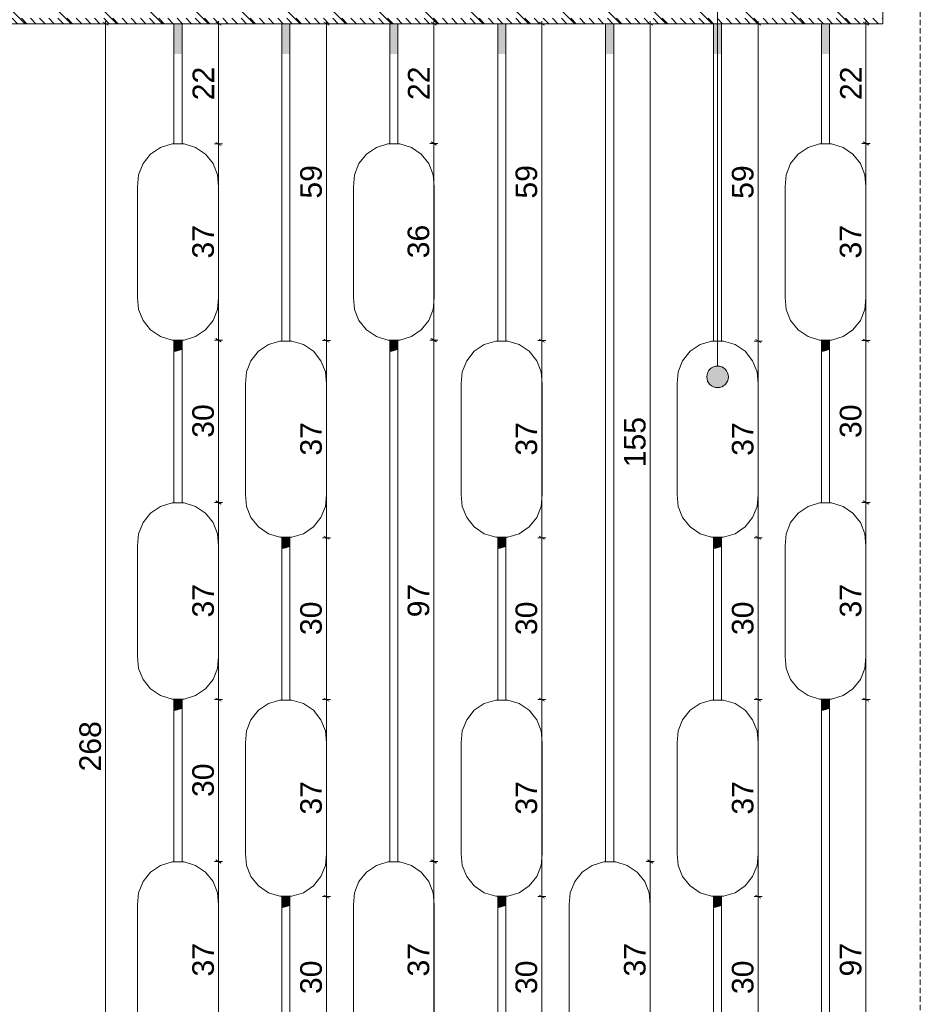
# Model space of a CAD drawing. Extents: x 180 to 4140, y 54 to 2910.
# Tile 3 of 6: x 1015 to 1849, y 982 to 1894. Entities that reach past the tile are written whole.
import ezdxf
from ezdxf.xclip import XClip

# ---------------------------------------------------------------- set-up
doc = ezdxf.new("R2010")
doc.units = 0
doc.header["$MEASUREMENT"] = 0
doc.header["$XCLIPFRAME"] = 0
doc.linetypes.add('Przerywana długa', pattern=[78, 50, -28])
for name, color, linetype in [('370-W Ścianka wygradzajaca', 7, 'Continuous'), ('399-W Wymiary i opisy', 7, 'Continuous'), ('460-K Stropy', 7, 'Continuous'), ('820-G Rysunki Obrazki', 7, 'Continuous'), ('824-G Wypełnienia RŚ', 7, 'Continuous'), ('840-G Znaczniki ogólne', 7, 'Continuous')]:
    doc.layers.add(name, color=color, linetype=linetype)
doc.styles.add('STYL_AUTOMATYCZNY_2', font='arial.ttf')

# ---------------------------------------------------------------- blocks, each defined once
blk = doc.blocks.new('Rysunek_1_3', base_point=(-1304.66, 550.18))
at = {"layer": '370-W Ścianka wygradzajaca', "linetype": 'Continuous', "lineweight": 0, "true_color": 0x000000}
for points in [[(1157.53, 1890.08), (1157.53, 1861.99), (1165.03, 1861.99), (1165.03, 1890.08)], [(1265.03, 1890.08), (1257.53, 1890.08), (1257.53, 1861.99), (1265.03, 1861.99)], [(1365.03, 1890.08), (1357.53, 1890.08), (1357.53, 1861.99), (1365.03, 1861.99)], [(1457.53, 1861.99), (1465.03, 1861.99), (1465.03, 1890.08), (1457.53, 1890.08)], [(1557.53, 1890.08), (1557.53, 1861.99), (1565.03, 1861.99), (1565.03, 1890.08)], [(1657.53, 1890.08), (1657.53, 1861.99), (1665.03, 1861.99), (1665.03, 1890.08)], [(1757.53, 1890.08), (1757.53, 1861.99), (1765.03, 1861.99), (1765.03, 1890.08)], [(1157.53, 1596.89), (1157.53, 1586.28), (1159.34, 1586.28), (1165.03, 1588.02), (1165.03, 1596.89)], [(1365.03, 1596.89), (1357.53, 1596.89), (1357.53, 1586.28), (1359.34, 1586.28), (1365.03, 1588.02)], [(1757.53, 1596.89), (1757.53, 1586.28), (1759.34, 1586.28), (1765.03, 1588.02), (1765.03, 1596.89)], [(1257.53, 1414.28), (1257.53, 1403.68), (1259.34, 1403.68), (1265.03, 1405.42), (1265.03, 1414.28)], [(1457.53, 1403.68), (1459.34, 1403.68), (1465.03, 1405.42), (1465.03, 1414.28), (1457.53, 1414.28)], [(1657.53, 1403.68), (1659.34, 1403.68), (1665.03, 1405.42), (1665.03, 1414.28), (1657.53, 1414.28)], [(1165.03, 1264.28), (1157.53, 1264.28), (1157.53, 1253.68), (1159.34, 1253.68), (1165.03, 1255.42)], [(1757.53, 1264.28), (1757.53, 1253.68), (1759.34, 1253.68), (1765.03, 1255.42), (1765.03, 1264.28)], [(1257.53, 1081.68), (1257.53, 1071.08), (1259.34, 1071.08), (1265.03, 1072.82), (1265.03, 1081.68)], [(1457.53, 1081.68), (1457.53, 1071.08), (1459.34, 1071.08), (1465.03, 1072.82), (1465.03, 1081.68)], [(1665.03, 1081.68), (1657.53, 1081.68), (1657.53, 1071.08), (1659.34, 1071.08), (1665.03, 1072.82)]]:
    blk.add_hatch(color=18, dxfattribs=at).paths.add_polyline_path(points)
at = {"layer": '460-K Stropy', "linetype": 'Continuous', "lineweight": 13}
h = blk.add_hatch(dxfattribs=at)
h.set_pattern_fill('Ściany_istniejące_0003', color=8, style=0, pattern_type=2)
h.set_pattern_definition([(135, (-1304.657, 550.177), (4.242641, 4.242641), [])])
h.paths.add_polyline_path([(1814.32, 1895.08), (266.74, 1895.08), (266.74, 1890.08), (1814.32, 1890.08)])
at = {"layer": '820-G Rysunki Obrazki', "linetype": 'Continuous', "lineweight": 13}
blk.add_hatch(color=154, dxfattribs=at).paths.add_polyline_path([(1651.28, 1562.87), (1652.04, 1559.05), (1654.21, 1555.8), (1657.45, 1553.63), (1661.28, 1552.87), (1665.1, 1553.63), (1668.35, 1555.8), (1670.52, 1559.05), (1671.28, 1562.87), (1670.52, 1566.7), (1668.35, 1569.94), (1665.1, 1572.11), (1661.28, 1572.87), (1657.45, 1572.11), (1654.21, 1569.94), (1652.04, 1566.7)])
at = {"layer": '824-G Wypełnienia RŚ', "linetype": 'Continuous', "lineweight": 13}
h = blk.add_hatch(dxfattribs=at)
h.set_pattern_fill('_Poza_zakresem_opracowan_3C', color=8, style=0, pattern_type=2)
h.set_pattern_definition([(135, (1117.938, 1919.142), (21.2132, 21.2132), [])])
h.paths.add_polyline_path([(1814.32, 2050.18), (266.74, 2050.18), (266.74, 1890.08), (1814.32, 1890.08)])
at = {"layer": '370-W Ścianka wygradzajaca', "color": 94, "linetype": 'Continuous', "lineweight": 0, "ltscale": 0.1}
for p, q in [((1157.53, 1778.66), (1157.53, 1890.08)), ((1165.03, 1778.66), (1165.03, 1890.08)), ((1257.53, 1596.06), (1257.53, 1890.08)), ((1265.03, 1596.06), (1265.03, 1890.08)), ((1357.53, 1778.66), (1357.53, 1890.08)), ((1365.03, 1778.66), (1365.03, 1890.08)), ((1457.53, 1596.06), (1457.53, 1890.08)), ((1465.03, 1596.06), (1465.03, 1890.08)), ((1557.53, 1113.46), (1557.53, 1890.08)), ((1565.03, 1113.46), (1565.03, 1890.08)), ((1657.53, 1596.06), (1657.53, 1890.08)), ((1665.03, 1596.06), (1665.03, 1890.08)), ((1757.53, 1778.66), (1757.53, 1890.08)), ((1765.03, 1778.66), (1765.03, 1890.08)), ((1157.53, 1446.06), (1157.53, 1596.89)), ((1165.03, 1446.06), (1165.03, 1596.89)), ((1357.53, 1113.46), (1357.53, 1596.89)), ((1365.03, 1113.46), (1365.03, 1596.89)), ((1757.53, 1446.06), (1757.53, 1596.89)), ((1765.03, 1446.06), (1765.03, 1596.89)), ((1257.53, 1263.46), (1257.53, 1414.28)), ((1265.03, 1263.46), (1265.03, 1414.28)), ((1457.53, 1263.46), (1457.53, 1414.28)), ((1465.03, 1263.46), (1465.03, 1414.28)), ((1657.53, 1263.46), (1657.53, 1414.28)), ((1665.03, 1263.46), (1665.03, 1414.28)), ((1157.53, 1113.46), (1157.53, 1264.28)), ((1165.03, 1113.46), (1165.03, 1264.28)), ((1757.53, 780.85), (1757.53, 1264.28)), ((1765.03, 780.85), (1765.03, 1264.28)), ((1257.53, 930.85), (1257.53, 1081.68)), ((1265.03, 930.85), (1265.03, 1081.68)), ((1457.53, 930.85), (1457.53, 1081.68)), ((1465.03, 930.85), (1465.03, 1081.68)), ((1657.53, 930.85), (1657.53, 1081.68)), ((1665.03, 930.85), (1665.03, 1081.68))]:
    blk.add_line(p, q, dxfattribs=at)
at = {"layer": '370-W Ścianka wygradzajaca', "color": 150, "linetype": 'Continuous', "lineweight": 13, "ltscale": 0.1}
for p, q in [((1135.83, 1769.15), (1145.05, 1775.39)), ((1145.05, 1775.39), (1155.71, 1778.66)), ((1155.71, 1778.66), (1166.85, 1778.66)), ((1166.85, 1778.66), (1177.5, 1775.39)), ((1177.5, 1775.39), (1186.73, 1769.15)), ((1335.83, 1769.15), (1345.05, 1775.39)), ((1345.05, 1775.39), (1355.71, 1778.66)), ((1355.71, 1778.66), (1366.85, 1778.66)), ((1366.85, 1778.66), (1377.5, 1775.39)), ((1377.5, 1775.39), (1386.73, 1769.15)), ((1735.83, 1769.15), (1745.05, 1775.39)), ((1745.05, 1775.39), (1755.71, 1778.66)), ((1755.71, 1778.66), (1766.85, 1778.66)), ((1766.85, 1778.66), (1777.5, 1775.39)), ((1777.5, 1775.39), (1786.73, 1769.15)), ((1128.84, 1760.47), (1135.83, 1769.15)), ((1186.73, 1769.15), (1193.72, 1760.47)), ((1328.84, 1760.47), (1335.83, 1769.15)), ((1386.73, 1769.15), (1393.72, 1760.47)), ((1728.84, 1760.47), (1735.83, 1769.15)), ((1786.73, 1769.15), (1793.72, 1760.47)), ((1124.7, 1750.12), (1128.84, 1760.47)), ((1193.72, 1760.47), (1197.85, 1750.12)), ((1324.7, 1750.12), (1328.84, 1760.47)), ((1393.72, 1760.47), (1397.85, 1750.12)), ((1724.7, 1750.12), (1728.84, 1760.47)), ((1793.72, 1760.47), (1797.85, 1750.12)), ((1123.78, 1739.02), (1124.7, 1750.12)), ((1197.85, 1750.12), (1198.78, 1739.02)), ((1323.78, 1739.02), (1324.7, 1750.12)), ((1397.85, 1750.12), (1398.78, 1739.02)), ((1723.78, 1739.02), (1724.7, 1750.12)), ((1797.85, 1750.12), (1798.78, 1739.02)), ((1123.78, 1636.47), (1123.78, 1739.02)), ((1198.78, 1739.02), (1198.78, 1636.47)), ((1323.78, 1636.47), (1323.78, 1739.02)), ((1398.78, 1739.02), (1398.78, 1636.47)), ((1723.78, 1636.47), (1723.78, 1739.02)), ((1798.78, 1739.02), (1798.78, 1636.47)), ((1124.71, 1625.38), (1123.78, 1636.47)), ((1198.78, 1636.47), (1197.84, 1625.38)), ((1324.71, 1625.38), (1323.78, 1636.47)), ((1398.78, 1636.47), (1397.84, 1625.38)), ((1724.71, 1625.38), (1723.78, 1636.47)), ((1798.78, 1636.47), (1797.84, 1625.38)), ((1128.86, 1615.05), (1124.71, 1625.38)), ((1197.84, 1625.38), (1193.7, 1615.05)), ((1328.86, 1615.05), (1324.71, 1625.38)), ((1397.84, 1625.38), (1393.7, 1615.05)), ((1728.86, 1615.05), (1724.71, 1625.38)), ((1797.84, 1625.38), (1793.7, 1615.05)), ((1135.85, 1606.38), (1128.86, 1615.05)), ((1193.7, 1615.05), (1186.71, 1606.38)), ((1335.85, 1606.38), (1328.86, 1615.05)), ((1393.7, 1615.05), (1386.71, 1606.38)), ((1735.85, 1606.38), (1728.86, 1615.05)), ((1793.7, 1615.05), (1786.71, 1606.38)), ((1145.07, 1600.15), (1135.85, 1606.38)), ((1186.71, 1606.38), (1177.49, 1600.15)), ((1345.07, 1600.15), (1335.85, 1606.38)), ((1386.71, 1606.38), (1377.49, 1600.15)), ((1745.07, 1600.15), (1735.85, 1606.38)), ((1786.71, 1606.38), (1777.49, 1600.15)), ((1155.71, 1596.89), (1145.07, 1600.15)), ((1166.84, 1596.89), (1155.71, 1596.89)), ((1177.49, 1600.15), (1166.84, 1596.89)), ((1355.71, 1596.89), (1345.07, 1600.15)), ((1366.84, 1596.89), (1355.71, 1596.89)), ((1377.49, 1600.15), (1366.84, 1596.89)), ((1755.71, 1596.89), (1745.07, 1600.15)), ((1766.84, 1596.89), (1755.71, 1596.89)), ((1777.49, 1600.15), (1766.84, 1596.89)), ((1235.83, 1586.54), (1245.05, 1592.79)), ((1245.05, 1592.79), (1255.71, 1596.06)), ((1255.71, 1596.06), (1266.85, 1596.06)), ((1266.85, 1596.06), (1277.5, 1592.79)), ((1277.5, 1592.79), (1286.73, 1586.54)), ((1435.83, 1586.54), (1445.05, 1592.79)), ((1445.05, 1592.79), (1455.71, 1596.06)), ((1455.71, 1596.06), (1466.85, 1596.06)), ((1466.85, 1596.06), (1477.5, 1592.79)), ((1477.5, 1592.79), (1486.73, 1586.54)), ((1635.83, 1586.54), (1645.05, 1592.79)), ((1645.05, 1592.79), (1655.71, 1596.06)), ((1655.71, 1596.06), (1666.85, 1596.06)), ((1666.85, 1596.06), (1677.5, 1592.79)), ((1677.5, 1592.79), (1686.73, 1586.54)), ((1228.84, 1577.87), (1235.83, 1586.54)), ((1286.73, 1586.54), (1293.72, 1577.87)), ((1428.84, 1577.87), (1435.83, 1586.54)), ((1486.73, 1586.54), (1493.72, 1577.87)), ((1628.84, 1577.87), (1635.83, 1586.54)), ((1686.73, 1586.54), (1693.72, 1577.87)), ((1224.7, 1567.52), (1228.84, 1577.87)), ((1293.72, 1577.87), (1297.85, 1567.52)), ((1424.7, 1567.52), (1428.84, 1577.87)), ((1493.72, 1577.87), (1497.85, 1567.52)), ((1624.7, 1567.52), (1628.84, 1577.87)), ((1693.72, 1577.87), (1697.85, 1567.52)), ((1223.78, 1556.42), (1224.7, 1567.52)), ((1297.85, 1567.52), (1298.78, 1556.42)), ((1423.78, 1556.42), (1424.7, 1567.52)), ((1497.85, 1567.52), (1498.78, 1556.42)), ((1623.78, 1556.42), (1624.7, 1567.52)), ((1697.85, 1567.52), (1698.78, 1556.42)), ((1223.78, 1453.87), (1223.78, 1556.42)), ((1298.78, 1556.42), (1298.78, 1453.87)), ((1423.78, 1453.87), (1423.78, 1556.42)), ((1498.78, 1556.42), (1498.78, 1453.87)), ((1623.78, 1453.87), (1623.78, 1556.42)), ((1698.78, 1556.42), (1698.78, 1453.87)), ((1224.71, 1442.78), (1223.78, 1453.87)), ((1298.78, 1453.87), (1297.84, 1442.78)), ((1424.71, 1442.78), (1423.78, 1453.87)), ((1498.78, 1453.87), (1497.84, 1442.78)), ((1624.71, 1442.78), (1623.78, 1453.87)), ((1698.78, 1453.87), (1697.84, 1442.78)), ((1135.83, 1436.54), (1145.05, 1442.79)), ((1145.05, 1442.79), (1155.71, 1446.06)), ((1155.71, 1446.06), (1166.85, 1446.06)), ((1166.85, 1446.06), (1177.5, 1442.79)), ((1177.5, 1442.79), (1186.73, 1436.54)), ((1228.86, 1432.45), (1224.71, 1442.78)), ((1297.84, 1442.78), (1293.7, 1432.45)), ((1428.86, 1432.45), (1424.71, 1442.78)), ((1497.84, 1442.78), (1493.7, 1432.45)), ((1628.86, 1432.45), (1624.71, 1442.78)), ((1697.84, 1442.78), (1693.7, 1432.45)), ((1735.83, 1436.54), (1745.05, 1442.79)), ((1745.05, 1442.79), (1755.71, 1446.06)), ((1755.71, 1446.06), (1766.85, 1446.06)), ((1766.85, 1446.06), (1777.5, 1442.79)), ((1777.5, 1442.79), (1786.73, 1436.54)), ((1128.84, 1427.87), (1135.83, 1436.54)), ((1186.73, 1436.54), (1193.72, 1427.87)), ((1235.85, 1423.78), (1228.86, 1432.45)), ((1293.7, 1432.45), (1286.71, 1423.78)), ((1435.85, 1423.78), (1428.86, 1432.45)), ((1493.7, 1432.45), (1486.71, 1423.78)), ((1635.85, 1423.78), (1628.86, 1432.45)), ((1693.7, 1432.45), (1686.71, 1423.78)), ((1728.84, 1427.87), (1735.83, 1436.54)), ((1786.73, 1436.54), (1793.72, 1427.87)), ((1124.7, 1417.52), (1128.84, 1427.87)), ((1193.72, 1427.87), (1197.85, 1417.52)), ((1245.07, 1417.55), (1235.85, 1423.78)), ((1286.71, 1423.78), (1277.49, 1417.55)), ((1445.07, 1417.55), (1435.85, 1423.78)), ((1486.71, 1423.78), (1477.49, 1417.55)), ((1645.07, 1417.55), (1635.85, 1423.78)), ((1686.71, 1423.78), (1677.49, 1417.55)), ((1724.7, 1417.52), (1728.84, 1427.87)), ((1793.72, 1427.87), (1797.85, 1417.52)), ((1123.78, 1406.42), (1124.7, 1417.52)), ((1197.85, 1417.52), (1198.78, 1406.42)), ((1255.71, 1414.28), (1245.07, 1417.55)), ((1266.84, 1414.28), (1255.71, 1414.28)), ((1277.49, 1417.55), (1266.84, 1414.28)), ((1455.71, 1414.28), (1445.07, 1417.55)), ((1466.84, 1414.28), (1455.71, 1414.28)), ((1477.49, 1417.55), (1466.84, 1414.28)), ((1655.71, 1414.28), (1645.07, 1417.55)), ((1666.84, 1414.28), (1655.71, 1414.28)), ((1677.49, 1417.55), (1666.84, 1414.28)), ((1723.78, 1406.42), (1724.7, 1417.52)), ((1797.85, 1417.52), (1798.78, 1406.42)), ((1123.78, 1303.87), (1123.78, 1406.42)), ((1198.78, 1406.42), (1198.78, 1303.87)), ((1723.78, 1303.87), (1723.78, 1406.42)), ((1798.78, 1406.42), (1798.78, 1303.87)), ((1124.71, 1292.78), (1123.78, 1303.87)), ((1198.78, 1303.87), (1197.84, 1292.78)), ((1724.71, 1292.78), (1723.78, 1303.87)), ((1798.78, 1303.87), (1797.84, 1292.78)), ((1128.86, 1282.45), (1124.71, 1292.78)), ((1197.84, 1292.78), (1193.7, 1282.45)), ((1728.86, 1282.45), (1724.71, 1292.78)), ((1797.84, 1292.78), (1793.7, 1282.45)), ((1135.85, 1273.78), (1128.86, 1282.45)), ((1193.7, 1282.45), (1186.71, 1273.78)), ((1735.85, 1273.78), (1728.86, 1282.45)), ((1793.7, 1282.45), (1786.71, 1273.78)), ((1145.07, 1267.55), (1135.85, 1273.78)), ((1186.71, 1273.78), (1177.49, 1267.55)), ((1745.07, 1267.55), (1735.85, 1273.78)), ((1786.71, 1273.78), (1777.49, 1267.55)), ((1155.71, 1264.28), (1145.07, 1267.55)), ((1166.84, 1264.28), (1155.71, 1264.28)), ((1177.49, 1267.55), (1166.84, 1264.28)), ((1235.83, 1253.94), (1245.05, 1260.19)), ((1245.05, 1260.19), (1255.71, 1263.46)), ((1255.71, 1263.46), (1266.85, 1263.46)), ((1266.85, 1263.46), (1277.5, 1260.19)), ((1277.5, 1260.19), (1286.73, 1253.94)), ((1435.83, 1253.94), (1445.05, 1260.19)), ((1445.05, 1260.19), (1455.71, 1263.46)), ((1455.71, 1263.46), (1466.85, 1263.46)), ((1466.85, 1263.46), (1477.5, 1260.19)), ((1477.5, 1260.19), (1486.73, 1253.94)), ((1635.83, 1253.94), (1645.05, 1260.19)), ((1645.05, 1260.19), (1655.71, 1263.46)), ((1655.71, 1263.46), (1666.85, 1263.46)), ((1666.85, 1263.46), (1677.5, 1260.19)), ((1677.5, 1260.19), (1686.73, 1253.94)), ((1755.71, 1264.28), (1745.07, 1267.55)), ((1766.84, 1264.28), (1755.71, 1264.28)), ((1777.49, 1267.55), (1766.84, 1264.28)), ((1228.84, 1245.26), (1235.83, 1253.94)), ((1286.73, 1253.94), (1293.72, 1245.26)), ((1428.84, 1245.26), (1435.83, 1253.94)), ((1486.73, 1253.94), (1493.72, 1245.26)), ((1628.84, 1245.26), (1635.83, 1253.94)), ((1686.73, 1253.94), (1693.72, 1245.26)), ((1224.7, 1234.92), (1228.84, 1245.26)), ((1293.72, 1245.26), (1297.85, 1234.92)), ((1424.7, 1234.92), (1428.84, 1245.26)), ((1493.72, 1245.26), (1497.85, 1234.92)), ((1624.7, 1234.92), (1628.84, 1245.26)), ((1693.72, 1245.26), (1697.85, 1234.92)), ((1223.78, 1223.81), (1224.7, 1234.92)), ((1297.85, 1234.92), (1298.78, 1223.81)), ((1423.78, 1223.81), (1424.7, 1234.92)), ((1497.85, 1234.92), (1498.78, 1223.81)), ((1623.78, 1223.81), (1624.7, 1234.92)), ((1697.85, 1234.92), (1698.78, 1223.81)), ((1223.78, 1121.27), (1223.78, 1223.81)), ((1298.78, 1223.81), (1298.78, 1121.27)), ((1423.78, 1121.27), (1423.78, 1223.81)), ((1498.78, 1223.81), (1498.78, 1121.27)), ((1623.78, 1121.27), (1623.78, 1223.81)), ((1698.78, 1223.81), (1698.78, 1121.27)), ((1145.05, 1110.19), (1155.71, 1113.46)), ((1155.71, 1113.46), (1166.85, 1113.46)), ((1166.85, 1113.46), (1177.5, 1110.19)), ((1224.71, 1110.18), (1223.78, 1121.27)), ((1298.78, 1121.27), (1297.84, 1110.18)), ((1345.05, 1110.19), (1355.71, 1113.46)), ((1355.71, 1113.46), (1366.85, 1113.46)), ((1366.85, 1113.46), (1377.5, 1110.19)), ((1424.71, 1110.18), (1423.78, 1121.27)), ((1498.78, 1121.27), (1497.84, 1110.18)), ((1545.05, 1110.19), (1555.71, 1113.46)), ((1555.71, 1113.46), (1566.85, 1113.46)), ((1566.85, 1113.46), (1577.5, 1110.19)), ((1624.71, 1110.18), (1623.78, 1121.27)), ((1698.78, 1121.27), (1697.84, 1110.18)), ((1128.84, 1095.26), (1135.83, 1103.94)), ((1135.83, 1103.94), (1145.05, 1110.19)), ((1177.5, 1110.19), (1186.73, 1103.94)), ((1186.73, 1103.94), (1193.72, 1095.26)), ((1228.86, 1099.84), (1224.71, 1110.18)), ((1297.84, 1110.18), (1293.7, 1099.84)), ((1328.84, 1095.26), (1335.83, 1103.94)), ((1335.83, 1103.94), (1345.05, 1110.19)), ((1377.5, 1110.19), (1386.73, 1103.94)), ((1386.73, 1103.94), (1393.72, 1095.26)), ((1428.86, 1099.84), (1424.71, 1110.18)), ((1497.84, 1110.18), (1493.7, 1099.84)), ((1528.84, 1095.26), (1535.83, 1103.94)), ((1535.83, 1103.94), (1545.05, 1110.19)), ((1577.5, 1110.19), (1586.73, 1103.94)), ((1586.73, 1103.94), (1593.72, 1095.26)), ((1628.86, 1099.84), (1624.71, 1110.18)), ((1697.84, 1110.18), (1693.7, 1099.84)), ((1124.7, 1084.92), (1128.84, 1095.26)), ((1193.72, 1095.26), (1197.85, 1084.92)), ((1235.85, 1091.18), (1228.86, 1099.84)), ((1293.7, 1099.84), (1286.71, 1091.18)), ((1324.7, 1084.92), (1328.84, 1095.26)), ((1393.72, 1095.26), (1397.85, 1084.92)), ((1435.85, 1091.18), (1428.86, 1099.84)), ((1493.7, 1099.84), (1486.71, 1091.18)), ((1524.7, 1084.92), (1528.84, 1095.26)), ((1593.72, 1095.26), (1597.85, 1084.92)), ((1635.85, 1091.18), (1628.86, 1099.84)), ((1693.7, 1099.84), (1686.71, 1091.18)), ((1245.07, 1084.94), (1235.85, 1091.18)), ((1286.71, 1091.18), (1277.49, 1084.94)), ((1445.07, 1084.94), (1435.85, 1091.18)), ((1486.71, 1091.18), (1477.49, 1084.94)), ((1645.07, 1084.94), (1635.85, 1091.18)), ((1686.71, 1091.18), (1677.49, 1084.94)), ((1123.78, 1073.81), (1124.7, 1084.92)), ((1197.85, 1084.92), (1198.78, 1073.81)), ((1255.71, 1081.68), (1245.07, 1084.94)), ((1266.84, 1081.68), (1255.71, 1081.68)), ((1277.49, 1084.94), (1266.84, 1081.68)), ((1323.78, 1073.81), (1324.7, 1084.92)), ((1397.85, 1084.92), (1398.78, 1073.81)), ((1455.71, 1081.68), (1445.07, 1084.94)), ((1466.84, 1081.68), (1455.71, 1081.68)), ((1477.49, 1084.94), (1466.84, 1081.68)), ((1523.78, 1073.81), (1524.7, 1084.92)), ((1597.85, 1084.92), (1598.78, 1073.81)), ((1655.71, 1081.68), (1645.07, 1084.94)), ((1666.84, 1081.68), (1655.71, 1081.68)), ((1677.49, 1084.94), (1666.84, 1081.68)), ((1123.78, 971.27), (1123.78, 1073.81)), ((1198.78, 1073.81), (1198.78, 971.27)), ((1323.78, 971.27), (1323.78, 1073.81)), ((1398.78, 1073.81), (1398.78, 971.27)), ((1523.78, 971.27), (1523.78, 1073.81)), ((1598.78, 1073.81), (1598.78, 971.27))]:
    blk.add_line(p, q, dxfattribs=at)
at = {"layer": '399-W Wymiary i opisy', "color": 154, "linetype": 'Continuous', "lineweight": 13, "ltscale": 0.1}
for p, q in [((1097.89, 1890.08), (1090.39, 1890.08)), ((1096.64, 1888.63), (1091.64, 1891.52)), ((1094.14, 1890.08), (1094.14, 1892.52)), ((1094.14, 550.18), (1094.14, 1890.08)), ((1202.53, 1890.08), (1195.03, 1890.08)), ((1201.28, 1888.63), (1196.28, 1891.52)), ((1198.78, 1890.08), (1198.78, 1892.52)), ((1198.78, 1778.66), (1198.78, 1890.08)), ((1302.53, 1890.08), (1295.03, 1890.08)), ((1301.28, 1888.63), (1296.28, 1891.52)), ((1298.78, 1890.08), (1298.78, 1892.52)), ((1298.78, 1596.47), (1298.78, 1890.08)), ((1402.07, 1890.08), (1394.57, 1890.08)), ((1400.82, 1888.63), (1395.82, 1891.52)), ((1398.32, 1890.08), (1398.32, 1892.52)), ((1398.32, 1779.07), (1398.32, 1890.08)), ((1502.07, 1890.08), (1494.57, 1890.08)), ((1500.82, 1888.63), (1495.82, 1891.52)), ((1498.32, 1890.08), (1498.32, 1892.52)), ((1498.32, 1596.47), (1498.32, 1890.08)), ((1602.53, 1890.08), (1595.03, 1890.08)), ((1601.28, 1888.63), (1596.28, 1891.52)), ((1598.78, 1890.08), (1598.78, 1892.52)), ((1598.78, 1113.87), (1598.78, 1890.08)), ((1702.53, 1890.08), (1695.03, 1890.08)), ((1701.28, 1888.63), (1696.28, 1891.52)), ((1698.78, 1890.08), (1698.78, 1892.52)), ((1698.78, 1596.06), (1698.78, 1890.08)), ((1802.53, 1890.08), (1795.03, 1890.08)), ((1801.28, 1888.63), (1796.28, 1891.52)), ((1798.78, 1890.08), (1798.78, 1892.52)), ((1798.78, 1779.07), (1798.78, 1890.08)), ((1196.28, 1780.1), (1201.28, 1777.22)), ((1402.07, 1779.07), (1394.57, 1779.07)), ((1395.82, 1780.52), (1400.82, 1777.63)), ((1398.32, 1596.89), (1398.32, 1779.07)), ((1802.53, 1779.07), (1795.03, 1779.07)), ((1796.28, 1780.52), (1801.28, 1777.63)), ((1798.78, 1596.47), (1798.78, 1779.07)), ((1202.53, 1778.66), (1195.03, 1778.66)), ((1198.78, 1596.89), (1198.78, 1778.66)), ((1202.53, 1596.89), (1195.03, 1596.89)), ((1196.28, 1598.33), (1201.28, 1595.44)), ((1198.78, 1446.47), (1198.78, 1596.89)), ((1302.53, 1596.47), (1295.03, 1596.47)), ((1296.28, 1597.92), (1301.28, 1595.03)), ((1298.78, 1413.87), (1298.78, 1596.47)), ((1402.07, 1596.89), (1394.57, 1596.89)), ((1395.82, 1598.33), (1400.82, 1595.44)), ((1398.32, 1113.87), (1398.32, 1596.89)), ((1502.07, 1596.47), (1494.57, 1596.47)), ((1495.82, 1597.92), (1500.82, 1595.03)), ((1498.32, 1413.87), (1498.32, 1596.47)), ((1696.28, 1597.5), (1701.28, 1594.61)), ((1802.53, 1596.47), (1795.03, 1596.47)), ((1796.28, 1597.92), (1801.28, 1595.03)), ((1798.78, 1446.47), (1798.78, 1596.47)), ((1702.53, 1596.06), (1695.03, 1596.06)), ((1698.78, 1413.87), (1698.78, 1596.06)), ((1202.53, 1446.47), (1195.03, 1446.47)), ((1196.28, 1447.92), (1201.28, 1445.03)), ((1198.78, 1263.87), (1198.78, 1446.47)), ((1802.53, 1446.47), (1795.03, 1446.47)), ((1796.28, 1447.92), (1801.28, 1445.03)), ((1798.78, 1263.87), (1798.78, 1446.47)), ((1296.28, 1415.31), (1301.28, 1412.43)), ((1495.82, 1415.31), (1500.82, 1412.43)), ((1696.28, 1415.31), (1701.28, 1412.43)), ((1302.53, 1413.87), (1295.03, 1413.87)), ((1298.78, 1263.87), (1298.78, 1413.87)), ((1502.07, 1413.87), (1494.57, 1413.87)), ((1498.32, 1263.87), (1498.32, 1413.87)), ((1702.53, 1413.87), (1695.03, 1413.87)), ((1698.78, 1263.87), (1698.78, 1413.87)), ((1202.53, 1263.87), (1195.03, 1263.87)), ((1196.28, 1265.31), (1201.28, 1262.43)), ((1198.78, 1113.87), (1198.78, 1263.87)), ((1302.53, 1263.87), (1295.03, 1263.87)), ((1296.28, 1265.31), (1301.28, 1262.43)), ((1298.78, 1081.27), (1298.78, 1263.87)), ((1502.07, 1263.87), (1494.57, 1263.87)), ((1495.82, 1265.31), (1500.82, 1262.43)), ((1498.32, 1081.27), (1498.32, 1263.87)), ((1702.53, 1263.87), (1695.03, 1263.87)), ((1696.28, 1265.31), (1701.28, 1262.43)), ((1698.78, 1081.27), (1698.78, 1263.87)), ((1802.53, 1263.87), (1795.03, 1263.87)), ((1796.28, 1265.31), (1801.28, 1262.43)), ((1798.78, 781.27), (1798.78, 1263.87)), ((1202.53, 1113.87), (1195.03, 1113.87)), ((1196.28, 1115.31), (1201.28, 1112.43)), ((1198.78, 931.27), (1198.78, 1113.87)), ((1402.07, 1113.87), (1394.57, 1113.87)), ((1395.82, 1115.31), (1400.82, 1112.43)), ((1398.32, 931.27), (1398.32, 1113.87)), ((1602.53, 1113.87), (1595.03, 1113.87)), ((1596.28, 1115.31), (1601.28, 1112.43)), ((1598.78, 931.27), (1598.78, 1113.87)), ((1302.53, 1081.27), (1295.03, 1081.27)), ((1296.28, 1082.71), (1301.28, 1079.82)), ((1298.78, 931.27), (1298.78, 1081.27)), ((1502.07, 1081.27), (1494.57, 1081.27)), ((1495.82, 1082.71), (1500.82, 1079.82)), ((1498.32, 931.27), (1498.32, 1081.27)), ((1702.53, 1081.27), (1695.03, 1081.27)), ((1696.28, 1082.71), (1701.28, 1079.82)), ((1698.78, 931.27), (1698.78, 1081.27))]:
    blk.add_line(p, q, dxfattribs=at)
at = {"layer": '460-K Stropy', "color": 7, "linetype": 'Continuous', "lineweight": 13, "ltscale": 0.1}
blk.add_line((1814.32, 1890.08), (266.74, 1890.08), dxfattribs=at)
at = {"layer": '460-K Stropy', "color": 7, "linetype": 'Continuous', "lineweight": 13, "ltscale": 0.1, "flags": 128}
blk.add_lwpolyline([(1814.32, 2050.18), (1814.32, 2040.18), (1814.32, 2020.18), (1814.32, 1980.08), (1814.32, 1895.08), (1814.32, 1890.08)], dxfattribs=at)
at = {"layer": '820-G Rysunki Obrazki', "color": 154, "linetype": 'Continuous', "lineweight": 13, "ltscale": 0.1}
blk.add_line((1661.28, 1572.87), (1661.28, 2192.72), dxfattribs=at)
blk.add_circle((1661.28, 1562.87), 10, dxfattribs=at)
at = {"layer": '824-G Wypełnienia RŚ', "color": 7, "linetype": 'Continuous', "lineweight": 13, "ltscale": 0.1, "flags": 128}
blk.add_lwpolyline([(266.74, 1890.08), (1814.32, 1890.08), (1814.32, 2050.18), (266.74, 2050.18)], dxfattribs=at)
at = {"layer": '399-W Wymiary i opisy', "color": 154, "linetype": 'Continuous', "lineweight": 13, "char_height": 20, "attachment_point": 7, "rotation": 90, "style": 'STYL_AUTOMATYCZNY_2'}
for s, insert, width in [('\\A1;{\\pql;\\fArial|b0|i0|c238|p0;\\W1.000000;22}', (1194.78, 1819.11), 30.509), ('\\A1;{\\pql;\\fArial|b0|i0|c238|p0;\\W1.000000;22}', (1394.32, 1819.32), 30.509), ('\\A1;{\\pql;\\fArial|b0|i0|c238|p0;\\W1.000000;22}', (1794.78, 1819.32), 30.509), ('\\A1;{\\pql;\\fArial|b0|i0|c238|p0;\\W1.000000;59}', (1294.78, 1728.02), 30.509), ('\\A1;{\\pql;\\fArial|b0|i0|c238|p0;\\W1.000000;59}', (1494.32, 1728.02), 30.509), ('\\A1;{\\pql;\\fArial|b0|i0|c238|p0;\\W1.000000;59}', (1694.78, 1727.81), 30.509), ('\\A1;{\\pql;\\fArial|b0|i0|c238|p0;\\W1.000000;37}', (1194.78, 1672.52), 30.509), ('\\A1;{\\pql;\\fArial|b0|i0|c238|p0;\\W1.000000;36}', (1394.32, 1672.73), 30.509), ('\\A1;{\\pql;\\fArial|b0|i0|c238|p0;\\W1.000000;37}', (1794.78, 1672.52), 30.509), ('\\A1;{\\pql;\\fArial|b0|i0|c238|p0;\\W1.000000;30}', (1194.78, 1506.43), 30.509), ('\\A1;{\\pql;\\fArial|b0|i0|c238|p0;\\W1.000000;30}', (1794.78, 1506.22), 30.509), ('\\A1;{\\pql;\\fArial|b0|i0|c238|p0;\\W1.000000;37}', (1294.78, 1489.92), 30.509), ('\\A1;{\\pql;\\fArial|b0|i0|c238|p0;\\W1.000000;37}', (1494.32, 1489.92), 30.509), ('\\A1;{\\pql;\\fArial|b0|i0|c238|p0;\\W1.000000;155}', (1594.78, 1479.09), 45.7634), ('\\A1;{\\pql;\\fArial|b0|i0|c238|p0;\\W1.000000;37}', (1694.78, 1489.71), 30.509), ('\\A1;{\\pql;\\fArial|b0|i0|c238|p0;\\W1.000000;37}', (1194.78, 1339.92), 30.509), ('\\A1;{\\pql;\\fArial|b0|i0|c238|p0;\\W1.000000;97}', (1394.32, 1340.12), 30.509), ('\\A1;{\\pql;\\fArial|b0|i0|c238|p0;\\W1.000000;37}', (1794.78, 1339.92), 30.509), ('\\A1;{\\pql;\\fArial|b0|i0|c238|p0;\\W1.000000;30}', (1294.78, 1323.62), 30.509), ('\\A1;{\\pql;\\fArial|b0|i0|c238|p0;\\W1.000000;30}', (1494.32, 1323.62), 30.509), ('\\A1;{\\pql;\\fArial|b0|i0|c238|p0;\\W1.000000;30}', (1694.78, 1323.62), 30.509), ('\\A1;{\\pql;\\fArial|b0|i0|c238|p0;\\W1.000000;268}', (1090.14, 1197.25), 45.7634), ('\\A1;{\\pql;\\fArial|b0|i0|c238|p0;\\W1.000000;30}', (1194.78, 1173.62), 30.509), ('\\A1;{\\pql;\\fArial|b0|i0|c238|p0;\\W1.000000;37}', (1294.78, 1157.31), 30.509), ('\\A1;{\\pql;\\fArial|b0|i0|c238|p0;\\W1.000000;37}', (1494.32, 1157.31), 30.509), ('\\A1;{\\pql;\\fArial|b0|i0|c238|p0;\\W1.000000;37}', (1694.78, 1157.31), 30.509), ('\\A1;{\\pql;\\fArial|b0|i0|c238|p0;\\W1.000000;37}', (1194.78, 1007.31), 30.509), ('\\A1;{\\pql;\\fArial|b0|i0|c238|p0;\\W1.000000;37}', (1394.32, 1007.31), 30.509), ('\\A1;{\\pql;\\fArial|b0|i0|c238|p0;\\W1.000000;37}', (1594.78, 1007.31), 30.509), ('\\A1;{\\pql;\\fArial|b0|i0|c238|p0;\\W1.000000;97}', (1794.78, 1007.31), 30.509), ('\\A1;{\\pql;\\fArial|b0|i0|c238|p0;\\W1.000000;30}', (1294.78, 991.01), 30.509), ('\\A1;{\\pql;\\fArial|b0|i0|c238|p0;\\W1.000000;30}', (1494.32, 991.01), 30.509), ('\\A1;{\\pql;\\fArial|b0|i0|c238|p0;\\W1.000000;30}', (1694.78, 991.01), 30.509)]:
    blk.add_mtext(s, dxfattribs=dict(at, insert=insert, width=width))

msp = doc.modelspace()

# ---------------------------------------------------------------- linework, layer by layer
at = {"layer": '840-G Znaczniki ogólne', "color": 8, "linetype": 'Przerywana długa', "lineweight": 13, "ltscale": 0.1}
msp.add_lwpolyline([(266.74, 2408.56), (1849.12, 2408.56), (1849.12, 207.62), (266.74, 207.62)], close=True, dxfattribs=at)

# ---------------------------------------------------------------- block references
at = {"layer": '820-G Rysunki Obrazki', "color": 7, "linetype": 'Continuous', "lineweight": 13, "ltscale": 0.1}
ref = msp.add_blockref('Rysunek_1_3', (-1304.66, 550.18), dxfattribs=at)
XClip(ref).set_block_clipping_path([(266.7410749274, 207.6152942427), (1849.1178201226, 2362.6186749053)])

doc.saveas('drawing.dxf')
